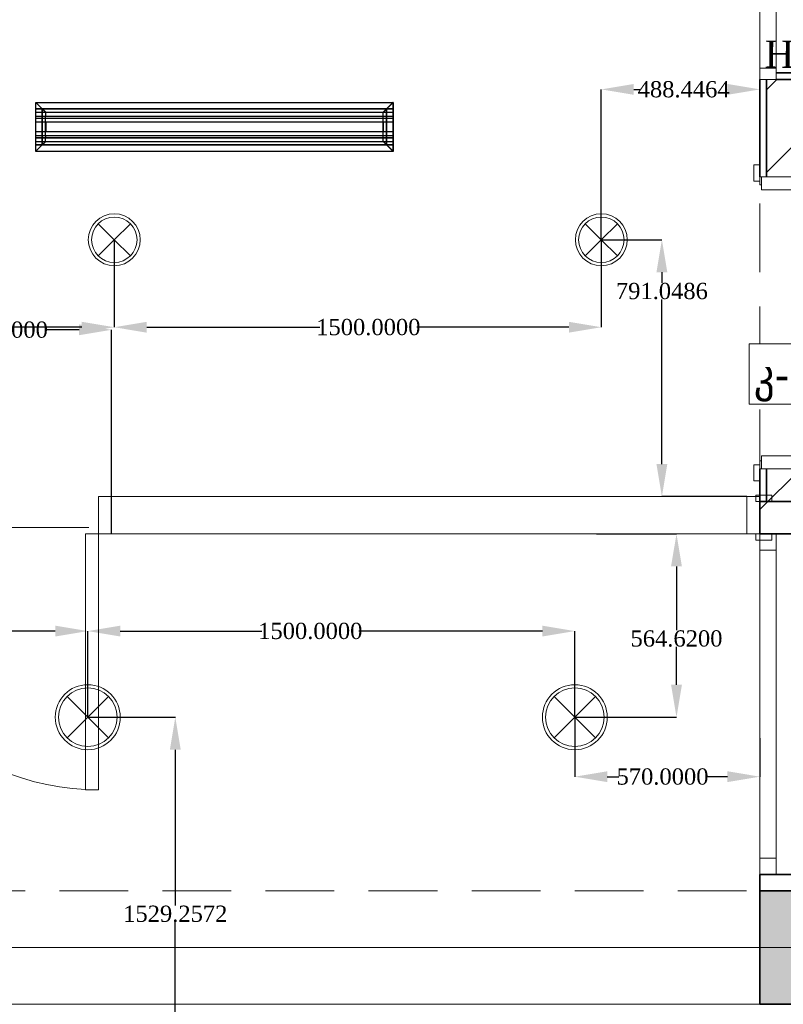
# Model space of a CAD drawing. Header units: inches. Extents: x -78787 to 29484, y -9517 to 23232.
# Tile 25 of 256: x -12124 to -9772, y -6532 to -3499. Entities that reach past the tile are written whole.
import ezdxf
from ezdxf.enums import TextEntityAlignment as Align

# ---------------------------------------------------------------- set-up
doc = ezdxf.new("R2010")
doc.units = ezdxf.units.IN
doc.header["$MEASUREMENT"] = 0
doc.set_wipeout_variables(frame=1)
doc.linetypes.add('Dot & Dashed', pattern=[670.277762, 317.5, -176.388889, 0, -176.388874])
doc.linetypes.add('Hidden', pattern=[317.5, 211.666667, -105.833333])
for name, color, linetype in [('- ავარიული განათება', 7, 'Continuous'), ('- განათება', 7, 'Continuous'), ('- მექანიკური ნაწილი', 7, 'Continuous'), ('- საშტეფცელო როზეტები', 7, 'Continuous'), ('Edges', 7, 'Continuous'), ('New_Structural - Bearing', 7, 'Continuous'), ('Structural - Bearing', 7, 'Continuous'), ('Structural - Grid', 7, 'Continuous')]:
    doc.layers.add(name, color=color, linetype=linetype)
for name, color, linetype, lineweight in [('Archicad Doors_Pen_No__1', 7, 'Continuous', 13), ('Archicad Windows_Pen_No__1', 7, 'Continuous', 13), ('New_2D Drafting - General_Pen_No__2', 8, 'Continuous', 15), ('New_Annotation - Text_Pen_No__20', 1, 'Continuous', 0), ('New_Archicad Doors_Pen_No__1', 7, 'Continuous', 13), ('New_Archicad Windows_Pen_No__1', 7, 'Continuous', 13), ('New_Interior - Lamp_Pen_No__20', 1, 'Continuous', 0), ('New_Structural - Bearing_Pen_No__1', 7, 'Continuous', 13), ('New_Structural - Bearing_Pen_No__6', 5, 'Continuous', 35), ('Structural - Bearing_Pen_No__1', 7, 'Continuous', 13), ('Structural - Bearing_Pen_No__20', 1, 'Continuous', 0), ('Structural - Bearing_Pen_No__27', 7, 'Continuous', 35)]:
    doc.layers.add(name, color=color, linetype=linetype, lineweight=lineweight)
for name, color, linetype, lineweight, true_color in [('New_Interior - Lamp_Pen_No__77', 7, 'Continuous', 20, 0xffeb28), ('New_Structural - Bearing_Pen_No__57', 7, 'Continuous', 25, 0xdcd214), ('Structural - Bearing_Pen_No__102', 7, 'Continuous', 13, 0xcccccc), ('Structural - Bearing_Pen_No__161', 7, 'Continuous', 13, 0x6a6a6a), ('Structural - Bearing_Pen_No__28', 7, 'Continuous', 35, 0xa80f02), ('Structural - Grid_Pen_No__81', 7, 'Continuous', 20, 0x6a6a6a)]:
    doc.layers.add(name, color=color, linetype=linetype, lineweight=lineweight, true_color=true_color)
doc.styles.add('GENERATED_STYLE_2', font='txt')
doc.styles.get("Standard").update_dxf_attribs({"font": 'arial.ttf'})
doc.dimstyles.get("Standard").update_dxf_attribs({"dimtxt": 0.18, "dimasz": 0.18, "dimexe": 0.18, "dimexo": 0.0625, "dimgap": 0.09, "dimtad": 0, "dimtih": 1, "dimtoh": 1, "dimdec": 4, "dimzin": 0, "dimdsep": 46, "dimtxsty": 'Standard', "dimcen": 0.09, "dimadec": 0, "dimazin": 0, "dimtfac": 1, "dimtdec": 4, "dimtofl": 0, "dimtmove": 0, "dimatfit": 3, "dimfxl": 1, "dimtolj": 1, "dimtzin": 0, "dimarcsym": 0})
pattern_1 = [(45, (0, 0), (-127.2792, 127.2792), [])]

# ---------------------------------------------------------------- blocks, each defined once
blk = doc.blocks.new('Slab_1', base_point=(-47183.8, 14488))
at = {"layer": 'Structural - Bearing_Pen_No__1', "color": 7, "linetype": 'Continuous', "lineweight": 13, "flags": 128}
blk.add_lwpolyline([(-47183.8, 14488), (1166.2, 14488), (1166.2, 32488), (-317.2, 32488), (-317.2, 39238), (-26465.1, 39238), (-29183.8, 32838), (-47183.8, 32838)], close=True, dxfattribs=at)
blk = doc.blocks.new('Double Door with 2 Sidelights_ Transom')
at = {"layer": 'Archicad Doors_Pen_No__1', "color": 7, "linetype": 'Continuous', "lineweight": 13}
for p, q in [((748, 0), (748, 788)), ((748, 788), (788, 788)), ((788, 788), (788, 0)), ((788, 0), (748, 0)), ((828, 0), (788, 0)), ((788, 0), (788, -115)), ((828, -115), (828, 0)), ((2825, 0), (2785, 0)), ((2785, 0), (2785, -115)), ((2812, 19), (2862, 19)), ((2812, 0), (2812, 19)), ((2862, 0), (2812, 0)), ((2825, -115), (2825, 0)), ((2825, 0), (2825, -100)), ((2825, 0), (2825, -100)), ((2825, 0), (2862, 0)), ((2825, 0), (2862, 0)), ((2862, 19), (2862, 0)), ((-758, -20), (758, -20)), ((788, -115), (828, -115)), ((2785, -115), (2825, -115)), ((2812, -100), (2862, -100)), ((2812, -119), (2812, -100)), ((2862, -119), (2812, -119)), ((2825, -100), (2862, -100)), ((2825, -100), (2862, -100)), ((2862, -100), (2862, -119))]:
    blk.add_line(p, q, dxfattribs=at)
at = {"layer": 'Archicad Doors_Pen_No__1', "color": 7, "linetype": 'Continuous', "lineweight": 13, "flags": 128}
blk.add_lwpolyline([(2785, 0), (828, 0), (828, -115), (2785, -115)], close=True, dxfattribs=at)
at = {"layer": 'Archicad Doors_Pen_No__1', "color": 7, "linetype": 'Continuous', "lineweight": 13}
blk.add_arc((788, 0), 788, 90, 180, dxfattribs=at)
blk = doc.blocks.new('Wall_12', base_point=(-40833.8, 15936.9))
at = {"layer": 'Structural - Bearing_Pen_No__27', "color": 7, "linetype": 'Continuous', "lineweight": 35}
for p, q in [((-35183.8, 16036.9), (-35146.8, 16036.9)), ((-35183.8, 15936.9), (-35183.8, 16036.9)), ((-35183.8, 15936.9), (-35146.8, 15936.9))]:
    blk.add_line(p, q, dxfattribs=at)
at = {"layer": 'Archicad Doors_Pen_No__1', "color": 7, "linetype": 'Continuous', "lineweight": 13, "xscale": -1, "zscale": 1000, "rotation": 180}
blk.add_blockref('Double Door with 2 Sidelights_ Transom', (-38008.8, 15936.9), dxfattribs=at)
blk = doc.blocks.new('Window_8')
at = {"layer": 'Archicad Windows_Pen_No__1', "color": 7, "linetype": 'Continuous', "lineweight": 13}
for p, q in [((-524.5, 0), (524.5, 0)), ((-524.5, 0), (-474.5, 0)), ((-524.5, 0), (-524.5, -50)), ((-524.5, 0), (-524.5, -50)), ((-474.5, 0), (-474.5, -50)), ((-474.5, 0), (474.5, 0)), ((474.5, -50), (474.5, 0)), ((474.5, 0), (524.5, 0)), ((524.5, 0), (524.5, -50)), ((524.5, 0), (524.5, -50)), ((-474.5, -50), (-524.5, -50)), ((-524.5, -50), (-524.5, -100)), ((474.5, -50), (-474.5, -50)), ((524.5, -50), (474.5, -50)), ((524.5, -50), (524.5, -100)), ((-524.5, -100), (524.5, -100))]:
    blk.add_line(p, q, dxfattribs=at)
blk = doc.blocks.new('Wall_13', base_point=(-35183.8, 14838))
at = {"layer": 'Structural - Bearing', "linetype": 'Continuous', "lineweight": 0, "true_color": 0x000000}
h = blk.add_hatch(dxfattribs=at)
h.set_pattern_fill('MASONRY_BLOCK', color=18, style=0, pattern_type=2)
h.set_pattern_definition(pattern_1)
h.paths.add_polyline_path([(-35083.8, 16036.9), (-35183.8, 16036.9), (-35183.8, 15936.9), (-35083.8, 15936.9)])
h = blk.add_hatch(dxfattribs=at)
h.set_pattern_fill('MASONRY_BLOCK', color=18, style=0, pattern_type=2)
h.set_pattern_definition(pattern_1)
h.paths.add_polyline_path([(-35083.8, 14888), (-35183.8, 14888), (-35183.8, 14838)])
h = blk.add_hatch(dxfattribs=at)
h.set_pattern_fill('MASONRY_BLOCK', color=18, style=0, pattern_type=2)
h.set_pattern_definition(pattern_1)
h.paths.add_polyline_path([(-35103.8, 14878), (-35183.8, 14838), (-35083.8, 14838), (-35083.8, 14878)])
h = blk.add_hatch(dxfattribs=at)
h.set_pattern_fill('MASONRY_BLOCK', color=18, style=0, pattern_type=2)
h.set_pattern_definition(pattern_1)
h.paths.add_polyline_path([(-35083.8, 14888), (-35103.8, 14878), (-35083.8, 14878)])
at = {"layer": 'Structural - Bearing_Pen_No__27', "color": 7, "linetype": 'Continuous', "lineweight": 35}
for p, q in [((-35183.8, 15936.9), (-35133.8, 15936.9)), ((-35133.8, 15936.9), (-35083.8, 15936.9)), ((-35183.8, 14888), (-35133.8, 14888)), ((-35133.8, 14888), (-35083.8, 14888)), ((-35083.8, 14878), (-35083.8, 14888)), ((-35083.8, 14838), (-35083.8, 14878))]:
    blk.add_line(p, q, dxfattribs=at)
at = {"layer": 'Structural - Bearing_Pen_No__27', "color": 7, "linetype": 'Continuous', "lineweight": 35, "flags": 128}
for points in [[(-35183.8, 16036.9), (-35083.8, 16036.9)], [(-35083.8, 15936.9), (-35083.8, 16036.9)], [(-35183.8, 14888), (-35183.8, 14838)]]:
    blk.add_lwpolyline(points, dxfattribs=at)
at = {"layer": 'Archicad Windows_Pen_No__1', "color": 7, "linetype": 'Continuous', "lineweight": 13, "zscale": 1000, "rotation": 90}
blk.add_blockref('Window_8', (-35183.8, 15412.5), dxfattribs=at)
blk = doc.blocks.new('Horizontal Multi-Sash Window_8')
at = {"layer": 'New_Archicad Windows_Pen_No__1', "color": 7, "linetype": 'Continuous', "lineweight": 13}
for p, q in [((-500, 70), (-480, 70)), ((-480, 70), (480, 70)), ((-480, 0), (-480, 70)), ((500, 70), (480, 70)), ((480, 0), (480, 70)), ((-500, 0), (-465, 0)), ((-500, 0), (-500, -30)), ((-500, 0), (-500, -30)), ((-465, 0), (-465, -50)), ((-465, 0), (465, 0)), ((465, -50), (465, 0)), ((465, 0), (500, 0)), ((500, 0), (500, -30)), ((500, 0), (500, -30)), ((-500, -30), (-500, -50)), ((-500, -30), (-500, -50)), ((500, -30), (500, -50)), ((500, -30), (500, -50)), ((-500, -50), (500, -50)), ((-465, -50), (-500, -50)), ((465, -50), (-465, -50)), ((500, -50), (465, -50))]:
    blk.add_line(p, q, dxfattribs=at)
blk = doc.blocks.new('Door_8')
at = {"layer": 'New_Archicad Doors_Pen_No__1', "color": 7, "linetype": 'Continuous', "lineweight": 13}
for p, q in [((370, 0), (370, 820)), ((370, 820), (410, 820)), ((410, 820), (410, 0)), ((-487, 0), (-487, 19)), ((-487, 19), (-437, 19)), ((-437, 0), (-487, 0)), ((-450, 0), (-487, 0)), ((-450, 0), (-487, 0)), ((-410, 0), (-450, 0)), ((-450, 0), (-450, -115)), ((-450, 0), (-450, -20)), ((-450, 0), (-450, -20)), ((-437, 19), (-437, 0)), ((-410, -115), (-410, 0)), ((410, 0), (370, 0)), ((450, 0), (410, 0)), ((410, 0), (410, -115)), ((437, 19), (487, 19)), ((437, 0), (437, 19)), ((487, 0), (437, 0)), ((450, -115), (450, 0)), ((450, 0), (450, -20)), ((450, 0), (450, -20)), ((450, 0), (487, 0)), ((450, 0), (487, 0)), ((487, 19), (487, 0)), ((-450, -20), (-450, -100)), ((-450, -20), (-450, -100)), ((450, -20), (450, -100)), ((450, -20), (450, -100)), ((-487, -139), (-487, -120)), ((-487, -120), (-437, -120)), ((-450, -120), (-487, -120)), ((-450, -120), (-487, -120)), ((-450, -100), (-450, -115)), ((-450, -100), (-450, -115)), ((-450, -120), (-450, -115)), ((-450, -115), (-425, -115)), ((-450, -115), (-410, -115)), ((-450, -115), (-450, -120)), ((-450, -115), (-450, -120)), ((-425, -120), (-450, -120)), ((-437, -120), (-437, -139)), ((-425, -115), (-425, -120)), ((410, -115), (450, -115)), ((425, -120), (425, -115)), ((425, -115), (450, -115)), ((450, -120), (425, -120)), ((437, -120), (487, -120)), ((437, -139), (437, -120)), ((450, -100), (450, -115)), ((450, -100), (450, -115)), ((450, -115), (450, -120)), ((450, -115), (450, -120)), ((450, -115), (450, -120)), ((450, -120), (487, -120)), ((450, -120), (487, -120)), ((487, -120), (487, -139)), ((-437, -139), (-487, -139)), ((487, -139), (437, -139))]:
    blk.add_line(p, q, dxfattribs=at)
blk.add_arc((410, 0), 820, 90, 180, dxfattribs=at)
blk = doc.blocks.new('Wall_103', base_point=(-35063.8, 16036.9))
at = {"layer": 'New_Structural - Bearing_Pen_No__57', "linetype": 'Continuous', "lineweight": 25, "true_color": 0xdcd214}
h = blk.add_hatch(dxfattribs=at)
h.set_pattern_fill('MASONRY_BLOCK', color=52, style=0, pattern_type=2)
h.set_pattern_definition(pattern_1)
h.paths.add_polyline_path([(-35133.8, 17336.9), (-35163.8, 17336.9), (-35163.8, 17036.9), (-35083.8, 17036.9), (-35083.8, 17336.9)])
h = blk.add_hatch(dxfattribs=at)
h.set_pattern_fill('MASONRY_BLOCK', color=52, style=0, pattern_type=2)
h.set_pattern_definition(pattern_1)
h.paths.add_polyline_path([(-35163.8, 16036.9), (-35083.8, 16036.9), (-35083.8, 16136.9), (-35163.8, 16136.9)])
at = {"layer": 'New_Structural - Bearing_Pen_No__1', "color": 7, "linetype": 'Continuous', "lineweight": 13}
for p, q in [((-35133.8, 17336.9), (-35133.8, 17356.9)), ((-35163.8, 17336.9), (-35183.8, 17336.9)), ((-35133.8, 17336.9), (-35163.8, 17336.9)), ((-35178.8, 17036.9), (-35183.8, 17036.9)), ((-35163.8, 17036.9), (-35178.8, 17036.9)), ((-35083.8, 17036.9), (-35163.8, 17036.9)), ((-35178.8, 16136.9), (-35183.8, 16136.9)), ((-35163.8, 16136.9), (-35178.8, 16136.9)), ((-35083.8, 16136.9), (-35163.8, 16136.9))]:
    blk.add_line(p, q, dxfattribs=at)
at = {"layer": 'New_Structural - Bearing_Pen_No__1', "color": 7, "linetype": 'Continuous', "lineweight": 13, "flags": 128}
for points in [[(-35163.8, 16036.9), (-35183.8, 16036.9)], [(-35083.8, 16036.9), (-35163.8, 16036.9)]]:
    blk.add_lwpolyline(points, dxfattribs=at)
at = {"layer": 'New_Structural - Bearing_Pen_No__6', "color": 5, "linetype": 'Continuous', "lineweight": 35}
for p, q in [((-35133.8, 17356.9), (-35063.8, 17356.9)), ((-35163.8, 17336.9), (-35163.8, 17036.9)), ((-35083.8, 17336.9), (-35133.8, 17336.9)), ((-35183.8, 17036.9), (-35183.8, 17073.9)), ((-35183.8, 16136.9), (-35183.8, 16099.9)), ((-35163.8, 16136.9), (-35163.8, 16036.9))]:
    blk.add_line(p, q, dxfattribs=at)
at = {"layer": 'New_Structural - Bearing_Pen_No__6', "color": 5, "linetype": 'Continuous', "lineweight": 35, "flags": 128}
for points in [[(-35183.8, 17336.9), (-35183.8, 17036.9)], [(-35183.8, 16136.9), (-35183.8, 16036.9)]]:
    blk.add_lwpolyline(points, dxfattribs=at)
at = {"layer": 'New_Archicad Doors_Pen_No__1', "color": 7, "linetype": 'Continuous', "lineweight": 13, "zscale": 1000, "rotation": 270}
blk.add_blockref('Door_8', (-35063.8, 16586.9), dxfattribs=at)
at = {"layer": 'New_Archicad Windows_Pen_No__1', "color": 7, "linetype": 'Continuous', "lineweight": 13, "xscale": -1, "zscale": 1000, "rotation": 270}
blk.add_blockref('Horizontal Multi-Sash Window_8', (-35133.8, 17836.9), dxfattribs=at)
blk = doc.blocks.new('Column_11', base_point=(-35008.8, 14663))
at = {"layer": 'Structural - Bearing_Pen_No__161', "linetype": 'Continuous', "lineweight": 0, "true_color": 0x6a6a6a}
blk.add_hatch(color=251, dxfattribs=at).paths.add_polyline_path([(-34833.8, 14488), (-34833.8, 14838), (-35183.8, 14838), (-35183.8, 14488)])
at = {"layer": 'Structural - Bearing_Pen_No__20', "color": 1, "linetype": 'Continuous', "lineweight": 0}
for p, q in [((-35008.8, 14743), (-35008.8, 14918)), ((-35088.8, 14663), (-35263.8, 14663)), ((-34928.8, 14663), (-34753.8, 14663)), ((-35008.8, 14583), (-35008.8, 14408))]:
    blk.add_line(p, q, dxfattribs=at)
blk.add_point((-35008.8, 14663), dxfattribs=at)
at = {"layer": 'Structural - Bearing_Pen_No__28', "color": 14, "linetype": 'Continuous', "lineweight": 35, "true_color": 0xa80f02, "flags": 128}
blk.add_lwpolyline([(-34833.8, 14488), (-34833.8, 14838), (-35183.8, 14838), (-35183.8, 14488)], close=True, dxfattribs=at)
blk = doc.blocks.new('Standard grid marker')
at = {"layer": 'Structural - Grid_Pen_No__81', "color": 251, "linetype": 'Continuous', "lineweight": 20, "true_color": 0x6a6a6a}
blk.add_line((1000, 0), (51328.1, 0), dxfattribs=at)
at = {"layer": 'Structural - Grid_Pen_No__81', "color": 251, "lineweight": 20, "true_color": 0x6a6a6a, "style": 'GENERATED_STYLE_2'}
for tag, p in [('AC_MarkerText_1_0', (-100, -144)), ('AC_MarkerText_1_1', (52428.1, -144))]:
    blk.add_attdef(tag, text='', height=100, rotation=180, dxfattribs=at).set_placement(p, align=Align.TOP_CENTER)
blk = doc.blocks.new('Beam_7', base_point=(-35008.8, 14663))
at = {"layer": 'Structural - Bearing_Pen_No__102', "color": 254, "linetype": 'Hidden', "lineweight": 13, "true_color": 0xcccccc}
blk.add_line((-35183.8, 14838), (-35183.8, 20488), dxfattribs=at)
blk = doc.blocks.new('Beam_10', base_point=(-47008.8, 14663))
at = {"layer": 'Structural - Bearing_Pen_No__102', "color": 254, "linetype": 'Hidden', "lineweight": 13, "true_color": 0xcccccc}
for p, q in [((-40833.8, 14838), (-35183.8, 14838)), ((-47183.8, 14488), (1166.2, 14488))]:
    blk.add_line(p, q, dxfattribs=at)
at = {"layer": 'Structural - Bearing_Pen_No__102', "color": 254, "linetype": 'Dot & Dashed', "lineweight": 13, "true_color": 0xcccccc}
blk.add_line((-47008.8, 14663), (991.2, 14663), dxfattribs=at)
blk = doc.blocks.new('lineardiffplan')
blk.add_lwpolyline([(393.1, 274.9), (1492.8, 274.9), (1492.8, 124.4), (393.1, 124.4)], close=True)
at = {"layer": 'Edges'}
for p, q in [((392.8, 274.9), (392.8, 274.6)), ((393.1, 274.9), (392.8, 274.9)), ((422.8, 244.9), (392.8, 274.9)), ((392.8, 274.6), (392.9, 274.5)), ((392.9, 125.2), (392.9, 274.5)), ((412.4, 255), (392.9, 274.5)), ((393.1, 274.9), (393.2, 274.8)), ((393.2, 274.8), (412.7, 255.3)), ((1462.8, 244.9), (1492.8, 274.9)), ((1472.9, 255.3), (1492.4, 274.8)), ((1473.2, 254.9), (1492.8, 274.5)), ((1492.4, 274.8), (1492.5, 274.9)), ((1492.8, 274.9), (1492.5, 274.9)), ((1492.8, 274.5), (1492.8, 274.9)), ((1492.8, 274.5), (1492.8, 274.5)), ((1492.8, 125.4), (1492.8, 274.5)), ((1492.8, 255.3), (392.9, 255.3)), ((392.9, 254.9), (1492.8, 254.9)), ((392.9, 244.9), (1492.8, 244.9)), ((412.4, 144.7), (412.4, 255)), ((412.8, 254.6), (412.4, 255)), ((412.7, 255.3), (413.1, 254.9)), ((412.8, 145.1), (412.8, 254.6)), ((412.8, 254.6), (422.8, 244.6)), ((413.1, 254.9), (423.1, 244.9)), ((422.8, 244.6), (422.8, 244.9)), ((422.8, 244.9), (423.1, 244.9)), ((422.8, 244.6), (422.8, 244.6)), ((422.8, 244.6), (422.8, 233.2)), ((423.1, 244.9), (423.1, 244.9)), ((1472.5, 254.9), (1462.5, 244.9)), ((1462.5, 244.9), (1462.5, 244.9)), ((1462.5, 244.9), (1462.8, 244.9)), ((1462.8, 244.9), (1462.9, 244.6)), ((1462.8, 244.5), (1462.9, 244.6)), ((1462.8, 233.2), (1462.8, 244.5)), ((1462.9, 244.6), (1472.8, 254.5)), ((1472.9, 255.3), (1472.5, 254.9)), ((1472.8, 254.5), (1473.2, 254.9)), ((1472.8, 254.5), (1472.8, 145.3)), ((1473.2, 144.9), (1473.2, 254.9)), ((392.9, 233.2), (1492.8, 233.2)), ((392.9, 233), (1492.8, 233)), ((392.9, 226.8), (1492.8, 226.8)), ((392.9, 226.5), (1492.8, 226.5)), ((392.9, 214.9), (1492.8, 214.9)), ((1492.8, 214.8), (392.9, 214.8)), ((422.4, 214.9), (422.3, 214.9)), ((422.8, 214.9), (422.4, 214.9)), ((422.8, 233), (422.8, 233.2)), ((422.8, 226.8), (422.8, 233)), ((422.8, 226.5), (422.8, 226.8)), ((422.8, 214.9), (422.8, 226.5)), ((422.8, 184.9), (422.8, 214.9)), ((423.2, 214.9), (422.8, 214.9)), ((423.2, 214.8), (422.8, 214.9)), ((423.2, 214.8), (423.2, 214.9)), ((423.2, 214.8), (423.2, 184.9)), ((1462.8, 214.9), (1462.4, 214.9)), ((1462.4, 214.9), (1462.4, 214.8)), ((1462.8, 214.9), (1462.4, 214.8)), ((1462.4, 184.9), (1462.4, 214.8)), ((1462.8, 233), (1462.8, 233.2)), ((1462.8, 226.8), (1462.8, 233)), ((1462.8, 226.5), (1462.8, 226.8)), ((1462.8, 214.9), (1462.8, 226.5)), ((1462.8, 214.9), (1462.8, 184.9)), ((1462.8, 214.9), (1463.2, 214.9)), ((1463.2, 214.9), (1463.3, 214.9)), ((1492.8, 184.9), (392.9, 184.9)), ((422.4, 184.9), (422.3, 184.9)), ((422.8, 184.9), (422.4, 184.9)), ((422.8, 184.9), (423.2, 184.9)), ((422.8, 173.2), (422.8, 184.9)), ((1462.4, 184.9), (1462.8, 184.9)), ((1462.8, 173.2), (1462.8, 184.9)), ((1463.2, 184.9), (1462.8, 184.9)), ((1463.2, 184.9), (1463.3, 184.9)), ((392.8, 124.9), (422.8, 154.9)), ((392.9, 173.2), (1492.8, 173.2)), ((392.9, 173), (1492.8, 173)), ((392.9, 166.8), (1492.8, 166.8)), ((392.9, 166.5), (1492.8, 166.5)), ((392.9, 154.9), (1492.8, 154.9)), ((412.8, 145.1), (422.8, 155.1)), ((423.1, 154.8), (413.1, 144.9)), ((422.8, 173), (422.8, 173.2)), ((422.8, 173), (422.8, 166.8)), ((422.8, 166.5), (422.8, 166.8)), ((422.8, 155.1), (422.8, 166.5)), ((422.8, 154.9), (422.8, 155.1)), ((422.8, 155.1), (422.8, 155.1)), ((423.1, 154.8), (422.8, 154.9)), ((423.1, 154.8), (423.1, 154.9)), ((1462.5, 154.8), (1462.4, 154.9)), ((1462.8, 154.9), (1462.5, 154.8)), ((1462.5, 154.8), (1472.4, 144.9)), ((1462.8, 173), (1462.8, 173.2)), ((1462.8, 166.8), (1462.8, 173)), ((1462.8, 166.5), (1462.8, 166.8)), ((1462.8, 155.3), (1462.8, 166.5)), ((1462.9, 155.2), (1462.8, 155.3)), ((1462.9, 155.2), (1462.8, 154.9)), ((1462.8, 154.9), (1492.8, 124.9)), ((1472.8, 145.3), (1462.9, 155.2)), ((392.9, 125.2), (392.8, 125.1)), ((392.8, 125.1), (392.8, 124.9)), ((392.8, 124.9), (393.1, 124.9)), ((1492.8, 144.9), (392.9, 144.9)), ((392.9, 125.2), (412.4, 144.7)), ((392.9, 144.5), (1492.8, 144.5)), ((393.2, 124.9), (393.1, 124.9)), ((412.7, 144.5), (393.2, 124.9)), ((412.8, 145.1), (412.4, 144.7)), ((412.7, 144.5), (413.1, 144.9)), ((1472.4, 144.9), (1472.8, 144.5)), ((1473.2, 144.9), (1472.8, 145.3)), ((1472.8, 144.5), (1492.4, 124.9)), ((1473.2, 144.9), (1492.8, 125.4)), ((1492.4, 124.9), (1492.8, 124.9)), ((1492.4, 124.9), (1492.4, 124.9)), ((1492.8, 125.3), (1492.8, 125.4)), ((1492.8, 124.9), (1492.8, 125.3))]:
    blk.add_line(p, q, dxfattribs=at)
blk = doc.blocks.new('Recessed Spot')
at = {"layer": 'New_Interior - Lamp_Pen_No__77', "color": 2, "linetype": 'Continuous', "lineweight": 20, "true_color": 0xffeb28}
for q in [(-49.5, 49.5), (49.5, 49.5), (-49.5, -49.5), (49.5, -49.5)]:
    blk.add_line((0, 0), q, dxfattribs=at)
at = {"layer": 'New_Interior - Lamp_Pen_No__77', "color": 2, "linetype": 'Continuous', "lineweight": 20, "true_color": 0xffeb28, "flags": 128}
blk.add_lwpolyline([(80, 0, 1), (-80, 0, 1)], format="xyb", close=True, dxfattribs=at)
at = {"layer": 'New_Interior - Lamp_Pen_No__77', "color": 2, "linetype": 'Continuous', "lineweight": 20, "true_color": 0xffeb28}
blk.add_circle((0, 0), 70, dxfattribs=at)
blk = doc.blocks.new('Recessed Spot_2')
at = {"layer": 'New_Interior - Lamp_Pen_No__20', "color": 1, "linetype": 'Continuous', "lineweight": 0}
for q in [(-63.6, 63.6), (63.6, 63.6), (-63.6, -63.6), (63.6, -63.6)]:
    blk.add_line((0, 0), q, dxfattribs=at)
at = {"layer": 'New_Interior - Lamp_Pen_No__20', "color": 1, "linetype": 'Continuous', "lineweight": 0, "flags": 128}
blk.add_lwpolyline([(100, 0, 1), (-100, 0, 1)], format="xyb", close=True, dxfattribs=at)
at = {"layer": 'New_Interior - Lamp_Pen_No__20', "color": 1, "linetype": 'Continuous', "lineweight": 0}
blk.add_circle((0, 0), 90, dxfattribs=at)
blk = doc.blocks.new('*D670')
at = {"layer": '- განათება', "color": 0, "lineweight": -2, "transparency": 16777216}
for p, q in [((-10332.5, -4176.6), (-10332.5, -3713.3)), ((-10232.5, -3713.5), (-10213.7, -3713.5)), ((-9944.1, -3713.5), (-9944.3, -3713.5)), ((-9844.1, -3977.9), (-9844.1, -3713.3))]:
    blk.add_line(p, q, dxfattribs=at)
at = {"layer": '- განათება', "color": 0, "transparency": 16777216}
for points in [[(-10232.5, -3696.8), (-10232.5, -3730.2), (-10332.5, -3713.5)], [(-9944.1, -3696.8), (-9944.1, -3730.2), (-9844.1, -3713.5)]]:
    blk.add_solid(points, dxfattribs=at)
at = {"layer": 'Defpoints', "color": 0, "transparency": 16777216}
for p in [(-10332.5, -3713.5), (-9844.1, -3978), (-10332.5, -4176.6)]:
    blk.add_point(p, dxfattribs=at)
at = {"layer": '- განათება', "color": 0, "transparency": 16777216, "insert": (-10079, -3713.5), "char_height": 50, "attachment_point": 5}
blk.add_mtext('\\A1;{\\fSylfaen|b0|i0|c0|p18;488.4464}', dxfattribs=at)
blk = doc.blocks.new('*D671')
at = {"layer": '- განათება', "color": 0, "lineweight": -2, "transparency": 16777216}
for p, q in [((-10332.5, -4176.6), (-10145.8, -4176.6)), ((-10146, -4276.6), (-10146, -4309.3)), ((-10146, -4867.7), (-10146, -4360.7)), ((-9884.1, -4967.7), (-10146.2, -4967.7))]:
    blk.add_line(p, q, dxfattribs=at)
at = {"layer": '- განათება', "color": 0, "transparency": 16777216}
for points in [[(-10162.7, -4276.6), (-10129.3, -4276.6), (-10146, -4176.6)], [(-10162.7, -4867.7), (-10129.3, -4867.7), (-10146, -4967.7)]]:
    blk.add_solid(points, dxfattribs=at)
at = {"layer": 'Defpoints', "color": 0, "transparency": 16777216}
for p in [(-10332.5, -4176.6), (-10146, -4176.6), (-9884.1, -4967.7)]:
    blk.add_point(p, dxfattribs=at)
at = {"layer": '- განათება', "color": 0, "transparency": 16777216, "insert": (-10146, -4335), "char_height": 50, "attachment_point": 5}
blk.add_mtext('\\A1;{\\fSylfaen|b0|i0|c0|p18;791.0486}', dxfattribs=at)
blk = doc.blocks.new('*D672')
at = {"layer": '- განათება', "color": 0, "lineweight": -2, "transparency": 16777216}
for p, q in [((-13332.5, -4176.7), (-13332.5, -4446.3)), ((-11832.5, -4176.7), (-11832.5, -4446.3)), ((-13232.5, -4446.1), (-12699.6, -4446.1)), ((-11932.5, -4446.1), (-12400.4, -4446.1))]:
    blk.add_line(p, q, dxfattribs=at)
at = {"layer": '- განათება', "color": 0, "transparency": 16777216}
for points in [[(-13232.5, -4429.4), (-13232.5, -4462.8), (-13332.5, -4446.1)], [(-11932.5, -4429.4), (-11932.5, -4462.8), (-11832.5, -4446.1)]]:
    blk.add_solid(points, dxfattribs=at)
at = {"layer": 'Defpoints', "color": 0, "transparency": 16777216}
for p in [(-13332.5, -4176.6), (-11832.5, -4176.6), (-13332.5, -4446.1)]:
    blk.add_point(p, dxfattribs=at)
at = {"layer": '- განათება', "color": 0, "transparency": 16777216, "insert": (-12550, -4446.1), "char_height": 50, "attachment_point": 5}
blk.add_mtext('\\A1;{\\fSylfaen|b0|i0|c0|p18;1500.0000}', dxfattribs=at)
blk = doc.blocks.new('*D673')
at = {"layer": '- განათება', "color": 0, "lineweight": -2, "transparency": 16777216}
for p, q in [((-11832.5, -4176.7), (-11832.5, -4446.3)), ((-10332.5, -4176.7), (-10332.5, -4446.3)), ((-11732.5, -4446.1), (-11199.6, -4446.1)), ((-10432.5, -4446.1), (-10900.4, -4446.1))]:
    blk.add_line(p, q, dxfattribs=at)
at = {"layer": '- განათება', "color": 0, "transparency": 16777216}
for points in [[(-11732.5, -4429.4), (-11732.5, -4462.8), (-11832.5, -4446.1)], [(-10432.5, -4429.4), (-10432.5, -4462.8), (-10332.5, -4446.1)]]:
    blk.add_solid(points, dxfattribs=at)
at = {"layer": 'Defpoints', "color": 0, "transparency": 16777216}
for p in [(-11832.5, -4176.6), (-10332.5, -4176.6), (-11832.5, -4446.1)]:
    blk.add_point(p, dxfattribs=at)
at = {"layer": '- განათება', "color": 0, "transparency": 16777216, "insert": (-11050, -4446.1), "char_height": 50, "attachment_point": 5}
blk.add_mtext('\\A1;{\\fSylfaen|b0|i0|c0|p18;1500.0000}', dxfattribs=at)
blk = doc.blocks.new('*D1051')
at = {"layer": '- განათება', "color": 0, "lineweight": -2, "transparency": 16777216}
for p, q in [((-13414.1, -5647.3), (-13414.1, -5381.8)), ((-13314.1, -5382), (-12818.7, -5382)), ((-12014.1, -5382), (-12519.4, -5382)), ((-11914.1, -5647.3), (-11914.1, -5381.8))]:
    blk.add_line(p, q, dxfattribs=at)
at = {"layer": '- განათება', "color": 0, "transparency": 16777216}
for points in [[(-13314.1, -5365.3), (-13314.1, -5398.7), (-13414.1, -5382)], [(-12014.1, -5365.3), (-12014.1, -5398.7), (-11914.1, -5382)]]:
    blk.add_solid(points, dxfattribs=at)
at = {"layer": 'Defpoints', "color": 0, "transparency": 16777216}
for p in [(-11914.1, -5382), (-13414.1, -5647.3), (-11914.1, -5647.3)]:
    blk.add_point(p, dxfattribs=at)
at = {"layer": '- განათება', "color": 0, "transparency": 16777216, "insert": (-12669.1, -5382), "char_height": 50, "attachment_point": 5}
blk.add_mtext('\\A1;{\\fSylfaen|b0|i0|c0|p18;1500.0000}', dxfattribs=at)
blk = doc.blocks.new('*D1052')
at = {"layer": '- განათება', "color": 0, "lineweight": -2, "transparency": 16777216}
for p, q in [((-11914.1, -5647.3), (-11914.1, -5381.8)), ((-11814.1, -5382), (-11378.4, -5382)), ((-10514.1, -5382), (-11079.1, -5382)), ((-10414.1, -5647.3), (-10414.1, -5381.8))]:
    blk.add_line(p, q, dxfattribs=at)
at = {"layer": '- განათება', "color": 0, "transparency": 16777216}
for points in [[(-11814.1, -5365.3), (-11814.1, -5398.7), (-11914.1, -5382)], [(-10514.1, -5365.3), (-10514.1, -5398.7), (-10414.1, -5382)]]:
    blk.add_solid(points, dxfattribs=at)
at = {"layer": 'Defpoints', "color": 0, "transparency": 16777216}
for p in [(-10414.1, -5382), (-11914.1, -5647.3), (-10414.1, -5647.3)]:
    blk.add_point(p, dxfattribs=at)
at = {"layer": '- განათება', "color": 0, "transparency": 16777216, "insert": (-11228.8, -5382), "char_height": 50, "attachment_point": 5}
blk.add_mtext('\\A1;{\\fSylfaen|b0|i0|c0|p18;1500.0000}', dxfattribs=at)
blk = doc.blocks.new('*D1053')
at = {"layer": '- განათება', "color": 0, "lineweight": -2, "transparency": 16777216}
for p, q in [((-10414.1, -5646), (-10414.1, -5830.7)), ((-9844.1, -5711.7), (-9844.1, -5830.7)), ((-10314.1, -5830.5), (-10278.2, -5830.5)), ((-9944.1, -5830.5), (-10009.8, -5830.5))]:
    blk.add_line(p, q, dxfattribs=at)
at = {"layer": '- განათება', "color": 0, "transparency": 16777216}
for points in [[(-10314.1, -5813.8), (-10314.1, -5847.2), (-10414.1, -5830.5)], [(-9944.1, -5813.8), (-9944.1, -5847.2), (-9844.1, -5830.5)]]:
    blk.add_solid(points, dxfattribs=at)
at = {"layer": 'Defpoints', "color": 0, "transparency": 16777216}
for p in [(-10414.1, -5645.9), (-9844.1, -5711.6), (-9844.1, -5830.5)]:
    blk.add_point(p, dxfattribs=at)
at = {"layer": '- განათება', "color": 0, "transparency": 16777216, "insert": (-10144, -5830.5), "char_height": 50, "attachment_point": 5}
blk.add_mtext('\\A1;{\\fSylfaen|b0|i0|c0|p18;570.0000}', dxfattribs=at)
blk = doc.blocks.new('*D1054')
at = {"layer": '- განათება', "color": 0, "lineweight": -2, "transparency": 16777216}
for p, q in [((-10347.1, -5082.7), (-10100.8, -5082.7)), ((-10101, -5182.7), (-10101, -5379.5)), ((-10101, -5547.3), (-10101, -5430.9)), ((-10414, -5647.3), (-10100.8, -5647.3))]:
    blk.add_line(p, q, dxfattribs=at)
at = {"layer": '- განათება', "color": 0, "transparency": 16777216}
for points in [[(-10117.7, -5182.7), (-10084.3, -5182.7), (-10101, -5082.7)], [(-10117.7, -5547.3), (-10084.3, -5547.3), (-10101, -5647.3)]]:
    blk.add_solid(points, dxfattribs=at)
at = {"layer": 'Defpoints', "color": 0, "transparency": 16777216}
for p in [(-10347.2, -5082.7), (-10414.1, -5647.3), (-10101, -5647.3)]:
    blk.add_point(p, dxfattribs=at)
at = {"layer": '- განათება', "color": 0, "transparency": 16777216, "insert": (-10101, -5405.2), "char_height": 50, "attachment_point": 5}
blk.add_mtext('\\A1;{\\fSylfaen|b0|i0|c0|p18;564.6200}', dxfattribs=at)
blk = doc.blocks.new('*D1057')
at = {"layer": '- განათება', "color": 0, "lineweight": -2, "transparency": 16777216}
for p, q in [((-11914, -5647.3), (-11644.4, -5647.3)), ((-11644.6, -5747.3), (-11644.6, -6227.5)), ((-11644.6, -7076.6), (-11644.6, -6278.8)), ((-11914, -7176.6), (-11644.4, -7176.6))]:
    blk.add_line(p, q, dxfattribs=at)
at = {"layer": '- განათება', "color": 0, "transparency": 16777216}
for points in [[(-11661.3, -5747.3), (-11627.9, -5747.3), (-11644.6, -5647.3)], [(-11661.3, -7076.6), (-11627.9, -7076.6), (-11644.6, -7176.6)]]:
    blk.add_solid(points, dxfattribs=at)
at = {"layer": 'Defpoints', "color": 0, "transparency": 16777216}
for p in [(-11914.1, -5647.3), (-11914.1, -7176.6), (-11644.6, -7176.6)]:
    blk.add_point(p, dxfattribs=at)
at = {"layer": '- განათება', "color": 0, "transparency": 16777216, "insert": (-11644.6, -6253.2), "char_height": 50, "attachment_point": 5}
blk.add_mtext('\\A1;{\\fSylfaen|b0|i0|c0|p18;1529.2572}', dxfattribs=at)
blk = doc.blocks.new('*D1365')
at = {"layer": '- ავარიული განათება', "color": 0, "lineweight": -2, "transparency": 16777216}
for p, q in [((-12669.1, -4739.5), (-12669.1, -4453.8)), ((-12569.1, -4454), (-12312.4, -4454)), ((-11941.1, -4454), (-12044.7, -4454)), ((-11841.1, -5082.6), (-11841.1, -4453.8))]:
    blk.add_line(p, q, dxfattribs=at)
at = {"layer": '- ავარიული განათება', "color": 0, "transparency": 16777216}
for points in [[(-12569.1, -4437.3), (-12569.1, -4470.7), (-12669.1, -4454)], [(-11941.1, -4437.3), (-11941.1, -4470.7), (-11841.1, -4454)]]:
    blk.add_solid(points, dxfattribs=at)
at = {"layer": 'Defpoints', "color": 0, "transparency": 16777216}
for p in [(-11841.1, -4454), (-12669.1, -4739.6), (-11841.1, -5082.7)]:
    blk.add_point(p, dxfattribs=at)
at = {"layer": '- ავარიული განათება', "color": 0, "transparency": 16777216, "insert": (-12178.6, -4454), "char_height": 50, "attachment_point": 5}
blk.add_mtext('\\A1;{\\fSylfaen|b0|i0|c0|p18;828.0000}', dxfattribs=at)

msp = doc.modelspace()

# ---------------------------------------------------------------- block references
at = {"layer": '- განათება', "color": 2, "linetype": 'Continuous', "lineweight": 20, "true_color": 0xffeb28, "zscale": 1000}
for p in [(-11832.51489, -4176.64486), (-10332.51489, -4176.64486)]:
    msp.add_blockref('Recessed Spot', p, dxfattribs=at)
at = {"layer": '- განათება', "color": 1, "linetype": 'Continuous', "lineweight": 0, "zscale": 1000}
for p in [(-11914.06848, -5647.31346), (-10414.06848, -5647.31346)]:
    msp.add_blockref('Recessed Spot_2', p, dxfattribs=at)
at = {"layer": '- მექანიკური ნაწილი'}
msp.add_blockref('lineardiffplan', (-12466.88248, -4028.7441), dxfattribs=at)
at = {"layer": 'New_Structural - Bearing', "color": 7, "lineweight": 35}
msp.add_blockref('Wall_103', (-9724.06848, -4982.69351), dxfattribs=at)
at = {"layer": 'Structural - Bearing', "color": 7, "linetype": 'Continuous', "lineweight": 13}
msp.add_blockref('Slab_1', (-21844.06848, -6531.64486), dxfattribs=at)
at = {"layer": 'Structural - Bearing', "color": 254, "lineweight": 13, "true_color": 0xcccccc}
for name, p in [('Beam_7', (-9669.06848, -6356.64486)), ('Beam_10', (-21669.06848, -6356.64486))]:
    msp.add_blockref(name, p, dxfattribs=at)
at = {"layer": 'Structural - Bearing', "color": 7, "lineweight": 35}
for name, p in [('Wall_12', (-15494.06848, -5082.69351)), ('Wall_13', (-9844.06848, -6181.64486))]:
    msp.add_blockref(name, p, dxfattribs=at)
at = {"layer": 'Structural - Bearing', "color": 14, "lineweight": 35, "true_color": 0xa80f02}
msp.add_blockref('Column_11', (-9669.06848, -6356.64486), dxfattribs=at)
at = {"layer": 'Structural - Grid', "color": 8, "linetype": 'Continuous', "lineweight": 15, "zscale": 1000, "rotation": 180}
msp.add_blockref('Standard grid marker', (29284.00379, -6356.64486), dxfattribs=at)

# ---------------------------------------------------------------- texts
at = {"layer": '- საშტეფცელო როზეტები', "color": 5, "insert": (-9413.71513, -3565.16693), "char_height": 83.9644685, "attachment_point": 3, "rotation": 359.68932566}
msp.add_mtext_dynamic_manual_height_columns('{\\fSylfaen|b0|i0|c0|p18;H:0.9 m}', width=710.9466492, gutter_width=1.70068, heights=[0], dxfattribs=at)

# ---------------------------------------------------------------- dimensions: what is measured, and where the dimension line sits
at = {"layer": '- ავარიული განათება', "color": 1}
dim = msp.add_linear_dim(base=(-11841.06848, -4454), p1=(-12669.06848, -4739.58797), p2=(-11841.06848, -5082.69351), text='{\\fSylfaen|b0|i0|c0|p18;<>}', dimstyle='Standard', override={"dimtxt": 50, "dimasz": 100}, dxfattribs=at)
dim.commit()
dim.dimension.update_dxf_attribs({"geometry": '*D1365', "text_midpoint": (-12178.57221, -4454), "dimtype": 160})
at = {"layer": '- განათება', "color": 1}
for base, p1, p2, angle, picture, middle in [((-10332.51489, -3713.5), (-9844.06848, -3978), (-10332.51489, -4176.64486), 180, '*D670', (-10079, -3713.5)), ((-13332.51489, -4446.1012), (-11832.51489, -4176.64486), (-13332.51489, -4176.64486), 180, '*D672', (-12550, -4446.1012)), ((-11832.51489, -4446.1012), (-10332.51489, -4176.64486), (-11832.51489, -4176.64486), 180, '*D673', (-11050, -4446.1012)), ((-10101, -5647.31346), (-10347.183997, -5082.693507), (-10414.068482, -5647.31346), 270, '*D1054', (-10101, -5405.177529)), ((-11644.61214, -7176.57065), (-11914.06848, -5647.31346), (-11914.06848, -7176.57065), 270, '*D1057', (-11644.61214, -6253.1686))]:
    dim = msp.add_linear_dim(base=base, p1=p1, p2=p2, angle=angle, text='{\\fSylfaen|b0|i0|c0|p18;<>}', dimstyle='Standard', override={"dimtxt": 50, "dimasz": 100}, dxfattribs=at)
    dim.commit()
    dim.dimension.update_dxf_attribs({"geometry": picture, "text_midpoint": middle, "dimtype": 160})
for base, p1, p2, picture, middle in [((-11914.06848, -5382), (-13414.06848, -5647.31346), (-11914.06848, -5647.31346), '*D1051', (-12669.06848, -5382)), ((-10414.06848, -5382), (-11914.06848, -5647.31346), (-10414.06848, -5647.31346), '*D1052', (-11228.76334, -5382)), ((-9844.06848, -5830.5), (-10414.06848, -5645.90469), (-9844.06848, -5711.62692), '*D1053', (-10144, -5830.5))]:
    dim = msp.add_linear_dim(base=base, p1=p1, p2=p2, text='{\\fSylfaen|b0|i0|c0|p18;<>}', dimstyle='Standard', override={"dimtxt": 50, "dimasz": 100}, dxfattribs=at)
    dim.commit()
    dim.dimension.update_dxf_attribs({"geometry": picture, "text_midpoint": middle, "dimtype": 160})

# ---------------------------------------------------------------- next in the draw order: wipeouts: each hides what was drawn before it
at = {"color": 1, "linetype": 'Continuous', "lineweight": 0, "ltscale": 193880.805721}
msp.add_wipeout([(-9877.64125, -4682.56975), (-9664.69545, -4682.56975), (-9664.69545, -4497.72095), (-9877.64125, -4497.72095)], dxfattribs=at).dxf.layer = 'New_Annotation - Text_Pen_No__20'

# ---------------------------------------------------------------- next in the draw order: linework, layer by layer
at = {"layer": 'New_2D Drafting - General_Pen_No__2', "color": 8, "linetype": 'Continuous', "lineweight": 15, "flags": 128}
msp.add_lwpolyline([(27781.76404, -7816.57065), (27781.76404, 17918.35514), (26505.93152, 17918.35514), (26505.93152, -6531.64486), (-21544.06848, -6531.64486), (-21544.06848, -7816.57065)], close=True, dxfattribs=at)
at = {"layer": 'New_Annotation - Text_Pen_No__20', "color": 1, "linetype": 'Continuous', "lineweight": 0, "flags": 128}
msp.add_lwpolyline([(-9877.64125, -4682.56975), (-9664.69545, -4682.56975), (-9664.69545, -4497.72095), (-9877.64125, -4497.72095), (-9877.64125, -4682.56975)], close=True, dxfattribs=at)

# ---------------------------------------------------------------- next in the draw order: texts
at = {"layer": 'New_Annotation - Text_Pen_No__20', "color": 1, "linetype": 'Continuous', "lineweight": 0, "insert": (-9771.16835, -4543.07853), "char_height": 100, "attachment_point": 2, "style": 'GENERATED_STYLE_2'}
msp.add_mtext('\\A1;{\\pqc;\\fBOG 2018|b0|i0|c0|p0;\\W1.000000;კ-\\fBOG 2018|b0|i0|c0|p0;\\W1.000000;2}', dxfattribs=at)

# ---------------------------------------------------------------- next in the draw order: dimensions: what is measured, and where the dimension line sits
at = {"layer": '- განათება', "color": 1}
dim = msp.add_linear_dim(base=(-10146, -4176.644862), p1=(-9884.068482, -4967.693507), p2=(-10332.514889, -4176.644862), angle=90, text='{\\fSylfaen|b0|i0|c0|p18;<>}', dimstyle='Standard', override={"dimtxt": 50, "dimasz": 100}, dxfattribs=at)
dim.commit()
dim.dimension.update_dxf_attribs({"geometry": '*D671', "text_midpoint": (-10146, -4335), "dimtype": 160})

doc.saveas('drawing.dxf')
